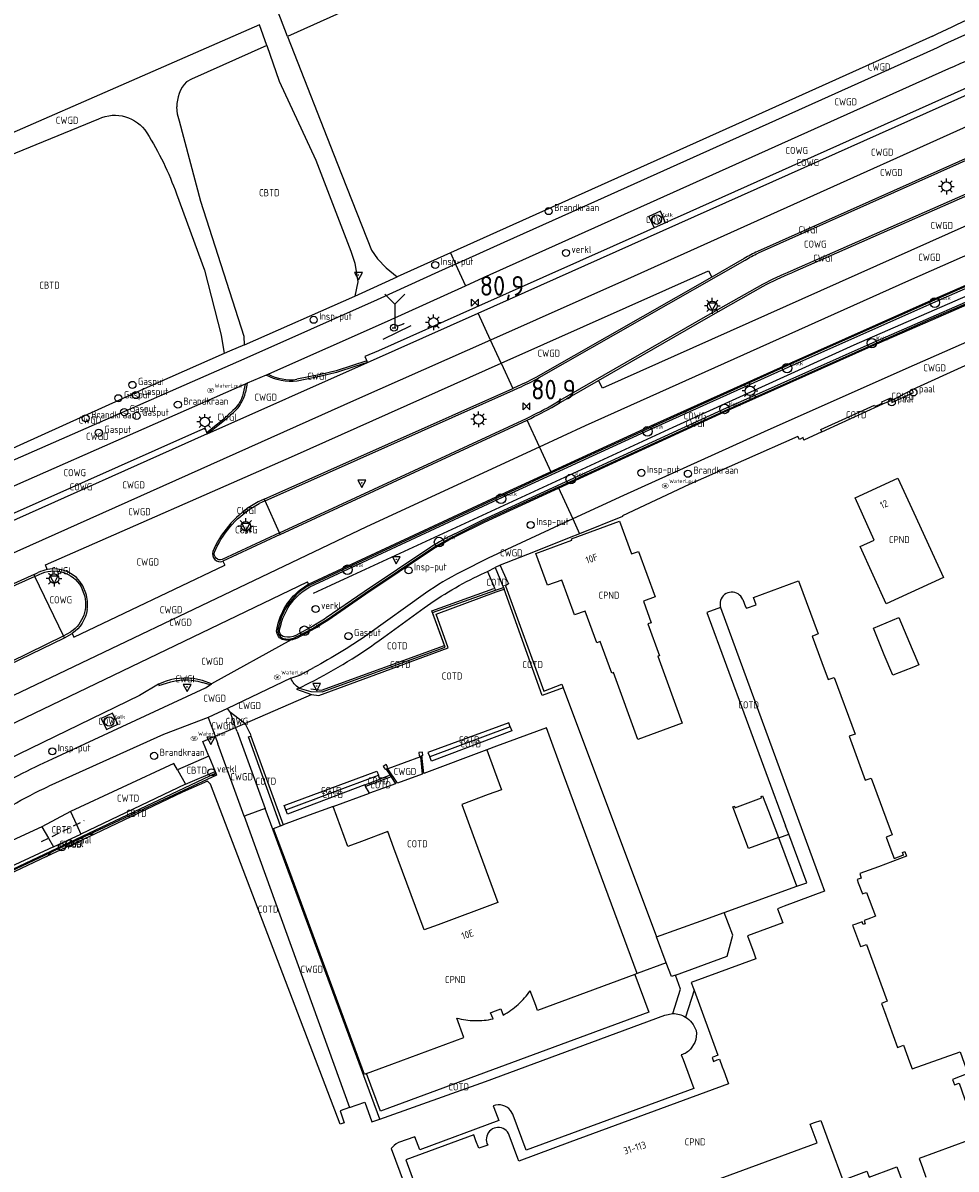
# Model space of a CAD drawing. Extents: x 143041 to 146008, y 457187 to 458337.
# Tile 30 of 33: x 145700 to 145819, y 458115 to 458261. Entities that reach past the tile are written whole.
import ezdxf
from ezdxf.enums import TextEntityAlignment as Align

# ---------------------------------------------------------------- set-up
doc = ezdxf.new("R2010")
doc.units = 0
doc.header["$LTSCALE"] = 4
doc.linetypes.add('STIPPELFIJN', pattern=[0.375, 0.25, -0.125])
doc.layers.get('0').update_dxf_attribs({"linetype": 'CONTINUOUS'})
for name, color, linetype in [('CBTD', 7, 'CONTINUOUS'), ('COTD', 7, 'CONTINUOUS'), ('COWG', 7, 'CONTINUOUS'), ('CPND', 7, 'CONTINUOUS'), ('CWGD', 7, 'CONTINUOUS'), ('CWGI', 7, 'CONTINUOUS'), ('CWTD', 7, 'CONTINUOUS'), ('G_BTD', 3, 'CONTINUOUS'), ('G_OTD', 32, 'CONTINUOUS'), ('G_OWG', 6, 'CONTINUOUS'), ('G_PND', 1, 'CONTINUOUS'), ('G_WGD', 7, 'CONTINUOUS'), ('G_WGI', 1, 'CONTINUOUS'), ('G_WTD', 5, 'CONTINUOUS'), ('LKWDUP', 5, 'CONTINUOUS'), ('LSHD', 3, 'CONTINUOUS'), ('LVGO', 3, 'CONTINUOUS'), ('LWGI', 7, 'CONTINUOUS'), ('NAR', 7, 'CONTINUOUS'), ('PPALHM', 10, 'CONTINUOUS')]:
    doc.layers.add(name, color=color, linetype=linetype)
for name, color, linetype, true_color in [('PBRD', 7, 'CONTINUOUS', 0xbd2877), ('PPAL', 7, 'CONTINUOUS', 0xbd2877), ('PPUT', 7, 'CONTINUOUS', 0xbd2877)]:
    doc.layers.add(name, color=color, linetype=linetype, true_color=true_color)
doc.styles.add('ISO', font='ISO')
doc.styles.get("Standard").update_dxf_attribs({"font": 'ISO'})
doc.linetypes.add('HAAG', pattern='A,0.25,-0.25,[151,BLOK.SHX,S=0.25,R=0,X=0,Y=0],-0.25,0.25', length=1)

# ---------------------------------------------------------------- blocks, each defined once
blk = doc.blocks.new('lichtmast')
at = {"color": 0}
for p, q in [((-0.6, 0), (-1, 0)), ((-0.71, 0.71), (-0.42, 0.42)), ((0, 0.6), (0, 1)), ((0.42, 0.42), (0.71, 0.71)), ((0.6, 0), (1, 0)), ((-0.42, -0.42), (-0.71, -0.71)), ((0, -0.6), (0, -1)), ((0.42, -0.42), (0.71, -0.71))]:
    blk.add_line(p, q, dxfattribs=at)
blk.add_circle((0, 0), 0.6, dxfattribs=at)
blk = doc.blocks.new('kilometerpaal')
at = {"color": 0}
for p, q in [((-0.44, 0.44), (0.44, -0.44)), ((-0.44, -0.44), (-0.44, 0.44)), ((0.44, 0.44), (-0.44, -0.44)), ((0.44, -0.44), (0.44, 0.44))]:
    blk.add_line(p, q, dxfattribs=at)
at = {"color": 0, "style": 'ISO'}
blk.add_attdef('KILOMETERPAAL', (0.59, 0.87), '', height=2.5, dxfattribs=at)
blk = doc.blocks.new('verkeersbord-pl')
at = {"linetype": 'Continuous'}
blk.add_circle((0, 0), 0.03, dxfattribs=at)
blk = doc.blocks.new('verkeersbord')
at = {"color": 0}
for p, q in [((0.5, 0.32), (-0.5, 0.32)), ((-0.5, 0.32), (0, -0.6)), ((0, -0.6), (0.5, 0.32))]:
    blk.add_line(p, q, dxfattribs=at)
blk = doc.blocks.new('verklikker')
at = {"color": 0}
blk.add_circle((0, 0), 0.45, dxfattribs=at)
at = {"color": 0, "style": 'ISO'}
blk.add_attdef('VERKLIKKER', (0.7, 0), '', height=0.9, dxfattribs=at)
blk = doc.blocks.new('aanduidingsbord')
at = {"color": 0}
for p, q in [((-0.81, -0.33), (0, 0)), ((-1.45, -0.5), (-1.01, -0.5))]:
    blk.add_line(p, q, dxfattribs=at)
blk.add_circle((-1.23, -0.5), 0.45, dxfattribs=at)
blk = doc.blocks.new('kolk')
at = {"color": 0}
blk.add_circle((0, 0), 0.6, dxfattribs=at)
at = {"color": 0, "linetype": 'Continuous', "style": 'ISO'}
blk.add_attdef('KOLK', (-0.04, -0.26), '', height=0.8, dxfattribs=at)
blk = doc.blocks.new('klok')
at = {"color": 0}
blk.add_circle((0, 0), 0.45, dxfattribs=at)
at = {"style": 'ISO'}
blk.add_attdef('KLOK', (0.7, 0), '', height=0.9, dxfattribs=at)
blk = doc.blocks.new('afsl-gas')
at = {"color": 0}
blk.add_circle((0, 0), 0.45, dxfattribs=at)
at = {"color": 0, "style": 'ISO'}
blk.add_attdef('AFSL-GAS', (0.7, 0), '', height=0.9, dxfattribs=at)
blk = doc.blocks.new('brandkraan')
at = {"color": 0}
blk.add_circle((0, 0), 0.45, dxfattribs=at)
at = {"color": 0, "style": 'ISO'}
blk.add_attdef('BRANDKRAAN', (0.7, 0), '', height=0.9, dxfattribs=at)
blk = doc.blocks.new('waterleidingput')
at = {"linetype": 'ByBlock', "lineweight": -2}
h = blk.add_hatch(color=0, dxfattribs=at)
h.dxf.hatch_style = 1
edge = h.paths.add_edge_path()
edge.add_spline(control_points=[(0.44, 0), (0.44, 0.04), (0.43, 0.09), (0.36, 0.2), (0.28, 0.26), (0.09, 0.32), (-0.02, 0.33), (-0.22, 0.29), (-0.31, 0.24), (-0.42, 0.12), (-0.44, 0.06), (-0.44, -0.06), (-0.42, -0.12), (-0.33, -0.22), (-0.28, -0.26), (-0.1, -0.33), (0.04, -0.33), (0.27, -0.27), (0.37, -0.2), (0.43, -0.08), (0.44, -0.04), (0.44, 0)], knot_values=[0, 0, 0, 0, 0.380029, 0.380029, 1.118666, 1.118666, 1.857303, 1.857303, 2.59594, 2.59594, 3.13294, 3.13294, 3.66994, 3.66994, 4.20694, 4.20694, 5.079565, 5.079565, 5.952189, 5.952189, 6.283185, 6.283185, 6.283185, 6.283185], degree=3, periodic=0)
edge = h.paths.add_edge_path(flags=16)
edge.add_ellipse((0, 0), major_axis=(0.392, 0), ratio=0.689655, start_angle=0, end_angle=360)
h = blk.add_hatch(color=0, dxfattribs=at)
h.dxf.hatch_style = 1
h.paths.add_polyline_path([(-0.05, -0.09, -0.141608), (-0.09, -0.05), (-0.1, -0.09), (-0.17, 0.17), (-0.22, 0.17), (-0.13, -0.17), (-0.08, -0.17)])
at = {"linetype": 'ByBlock', "lineweight": -2, "true_color": 0x104b6e}
h = blk.add_hatch(color=156, dxfattribs=at)
h.dxf.hatch_style = 1
h.paths.add_polyline_path([(0.1, 0, 1), (-0.1, 0, 1)])
at = {"linetype": 'ByBlock', "lineweight": -2}
h = blk.add_hatch(color=0, dxfattribs=at)
h.dxf.hatch_style = 1
h.paths.add_polyline_path([(0.02, 0.17), (-0.03, 0.17), (-0.05, 0.09, -0.269854), (0.05, 0.09)])
h = blk.add_hatch(color=0, dxfattribs=at)
h.dxf.hatch_style = 1
h.paths.add_polyline_path([(0.23, 0.17), (0.17, 0.17), (0.1, -0.09), (0.09, -0.05, -0.141608), (0.05, -0.09), (0.07, -0.17), (0.12, -0.17)])
at = {"color": 0, "linetype": 'ByBlock', "lineweight": -2}
blk.add_attdef('WATERLEIDINGPUT', (0.5, 0.35), '', height=0.5, dxfattribs=at)
blk = doc.blocks.new('wegwijzer')
at = {"color": 0}
for q in [(-0.424, 1.424), (0.424, 1.424), (0, 0)]:
    blk.add_line((0, 1), q, dxfattribs=at)
blk = doc.blocks.new('verkeersteller')
at = {"color": 0}
blk.add_circle((0, 0), 0.45, dxfattribs=at)
at = {"color": 0, "style": 'ISO'}
blk.add_attdef('VERKEERSTELLER', (0.7, 0), '', height=0.9, dxfattribs=at)

msp = doc.modelspace()

# ---------------------------------------------------------------- linework, layer by layer
at = {"layer": 'G_BTD', "linetype": 'Continuous', "transparency": 33554687}
for points in [[(145781.577, 458284.171), (145781.599, 458281.041), (145775.728, 458278.33), (145752.835, 458267.605), (145733.801, 458259.038)], [(145720.47, 458163.208), (145709.316, 458157.859)], [(145703.247, 458155.041), (145625.304, 458118.135), (145541, 458078.449), (145494.197, 458056.486), (145440.915, 458031.413), (145426.15, 458024.436), (145411.324, 458017.589), (145371.732, 458000), (145343.085, 457987.274), (145322.397, 457978.042)]]:
    msp.add_lwpolyline(points, dxfattribs=at)
at = {"layer": 'G_OTD', "linetype": 'Continuous', "transparency": 33554687}
for points in [[(145801.556, 458208.901), (145809.307, 458212.445), (145810.43, 458212.902)], [(145761.723, 458189.837), (145760.758, 458191.978)], [(145759.152, 458191.195), (145759.911, 458189.416), (145760.063, 458189.076), (145760.177, 458188.808)], [(145760.143, 458191.687), (145761.018, 458189.55)], [(145736.848, 458175.605), (145737.765, 458175.453), (145754.163, 458181.496), (145752.66, 458185.781), (145760.267, 458188.606), (145761.266, 458188.96)], [(145760.177, 458188.808), (145761.176, 458189.162)], [(145761.018, 458189.55), (145761.176, 458189.162)], [(145761.176, 458189.162), (145761.266, 458188.96)], [(145768.749, 458176.423), (145766.086, 458175.456), (145761.266, 458188.96)], [(145761.723, 458189.837), (145761.813, 458189.635), (145761.429, 458189.38), (145766.319, 458176.015), (145768.574, 458176.891)], [(145735.25, 458176.397), (145736.732, 458175.957), (145738.201, 458175.941), (145753.786, 458181.599), (145752.189, 458185.993), (145760.177, 458188.808)], [(145788.717, 458186.607), (145786.965, 458185.966), (145796.969, 458158.953)], [(145810.556, 458178.038), (145809.478, 458180.607), (145808.102, 458184.002), (145811.333, 458185.348), (145813.026, 458181.317), (145813.86, 458179.331), (145813.201, 458179.073), (145810.556, 458178.038)], [(145768.574, 458176.891), (145768.749, 458176.423)], [(145768.749, 458176.423), (145780.579, 458144.857)], [(145729.047, 458170.653), (145728.466, 458171.844), (145728.36, 458171.924)], [(145762.045, 458171.493), (145761.843, 458172.015), (145751.607, 458168.216), (145751.822, 458167.676)], [(145762.045, 458171.493), (145751.822, 458167.676)], [(145762.045, 458171.493), (145762.246, 458170.97), (145752.036, 458167.135), (145751.822, 458167.676)], [(145732.921, 458158.942), (145728.86, 458170.218), (145729.124, 458170.315)], [(145729.047, 458170.653), (145729.124, 458170.315)], [(145729.124, 458170.315), (145733.244, 458159.061)], [(145759.078, 458168.581), (145751.077, 458165.586), (145750.849, 458167.839), (145750.969, 458167.852), (145750.921, 458168.28), (145750.465, 458168.228), (145750.503, 458167.806), (145750.627, 458167.815), (145750.641, 458167.67)], [(145723.799, 458167.787), (145724.599, 458165.82)], [(145733.58, 458160.962), (145733.366, 458161.504), (145745.137, 458165.87), (145745.324, 458165.358)], [(145746.527, 458166.156), (145746.428, 458166.284), (145746.521, 458166.343), (145746.294, 458166.697), (145745.905, 458166.448), (145746.167, 458166.117), (145746.251, 458166.171), (145746.793, 458165.351)], [(145740.981, 458121.286), (145740.458, 458121.087), (145724.015, 458164.198), (145723.658, 458164.612), (145720.47, 458163.208)], [(145733.58, 458160.962), (145745.324, 458165.358)], [(145743.619, 458164.138), (145733.793, 458160.42), (145733.58, 458160.962)], [(145743.619, 458164.138), (145745.512, 458164.845)], [(145743.619, 458164.138), (145743.694, 458163.933)], [(145746.926, 458165.152), (145745.931, 458164.775), (145743.694, 458163.933)], [(145746.926, 458165.152), (145747.508, 458164.278), (145744.204, 458163.078)], [(145745.512, 458164.845), (145745.324, 458165.358)], [(145746.793, 458165.351), (145745.512, 458164.845)], [(145746.793, 458165.351), (145746.926, 458165.152)], [(145739.582, 458161.4), (145744.204, 458163.078)], [(145744.204, 458163.078), (145744.149, 458163.18), (145743.694, 458163.933)], [(145796.079, 458157.455), (145792.278, 458156.055), (145790.256, 458161.342), (145790.463, 458161.418), (145790.539, 458161.212), (145793.916, 458162.486), (145793.872, 458162.674), (145794.052, 458162.74), (145794.796, 458160.801), (145796.079, 458157.455)], [(145797.362, 458157.892), (145796.969, 458158.953)], [(145798.403, 458151.271), (145796.094, 458157.415), (145797.362, 458157.892)], [(145798.403, 458151.271), (145799.648, 458151.719), (145797.362, 458157.892)], [(145789.169, 458147.948), (145798.403, 458151.271)], [(145780.579, 458144.857), (145786.246, 458146.896), (145789.169, 458147.948)], [(145782.98, 458139.998), (145789.565, 458142.421), (145790.289, 458145.062), (145789.169, 458147.948)], [(145781.81, 458141.573), (145780.579, 458144.857)], [(145781.81, 458141.573), (145778.128, 458140.193)], [(145782.98, 458139.998), (145782.471, 458139.809), (145781.81, 458141.573)], [(145777.834, 458140.084), (145779.617, 458135.298), (145746.747, 458123.186), (145745.583, 458122.757), (145743.82, 458127.52)], [(145782.669, 458135.123), (145783.631, 458138.231), (145782.98, 458139.998)], [(145785.364, 458138.084), (145784.251, 458134.689)], [(145745.488, 458121.758), (145758.887, 458126.5), (145781.637, 458134.938), (145782.669, 458135.123)], [(145785.455, 458131.461), (145784.918, 458130.618)], [(145783.726, 458129.88), (145783.96, 458129.283), (145785.34, 458125.639), (145764.072, 458117.811), (145762.425, 458122.266), (145762.377, 458122.385), (145762.085, 458122.853)], [(145759.894, 458123.441), (145759.977, 458123.214), (145760.588, 458121.551), (145750.58, 458117.855), (145749.942, 458119.518), (145747.876, 458118.79), (145747.584, 458118.614), (145747.304, 458118.378), (145746.932, 458118.008), (145754.383, 458097.974)], [(145741.651, 458123.205), (145740.45, 458122.777), (145740.981, 458121.286)]]:
    msp.add_lwpolyline(points, dxfattribs=at)
for points in [[(145720.47, 458163.208, 0.0289481), (145720.618, 458163.408)], [(145782.669, 458135.123, -0.1366559), (145784.251, 458134.689)], [(145784.251, 458134.689, -0.1846079), (145785.6, 458132.972)], [(145785.6, 458132.972, -0.1436246), (145785.455, 458131.461)], [(145784.918, 458130.618, -0.1326171), (145783.726, 458129.88)], [(145762.085, 458122.853, 0.3149046), (145759.894, 458123.441)]]:
    msp.add_lwpolyline(points, format="xyb", dxfattribs=at)
at = {"layer": 'G_OWG', "linetype": 'Continuous', "transparency": 33554687}
for points in [[(145825.596, 458255.029), (145783.206, 458236.071), (145782.628, 458235.798), (145781.721, 458235.393)], [(145781.721, 458235.393), (145781.076, 458236.858), (145779.628, 458236.217), (145780.274, 458234.768)], [(145781.721, 458235.393), (145780.274, 458234.768)], [(145780.274, 458234.768), (145779.361, 458234.352), (145757.632, 458224.659), (145745.331, 458219.172), (145743.613, 458218.442), (145743.78, 458218.062), (145743.858, 458217.884)], [(145743.939, 458217.679), (145743.858, 458217.884)], [(145810.43, 458212.902), (145810.427, 458212.627), (145813.174, 458213.893), (145813.007, 458214.202)], [(145723.559, 458208.819), (145723.334, 458209.359), (145722, 458208.756), (145697.587, 458197.925)], [(145723.605, 458208.63), (145723.559, 458208.819)], [(145730.939, 458200.14), (145730.845, 458200.35)], [(145732.785, 458196.077), (145730.939, 458200.14)], [(145732.881, 458195.868), (145732.785, 458196.077)], [(145701.753, 458190.568), (145701.643, 458190.804)], [(145705.403, 458183.025), (145701.753, 458190.568)], [(145705.521, 458182.793), (145705.403, 458183.025)], [(145710.172, 458172.553), (145710.819, 458171.153), (145712.266, 458171.813), (145711.594, 458173.237), (145710.172, 458172.553)], [(145727.199, 458171.42), (145728.36, 458171.924)], [(145723.799, 458167.787), (145723.055, 458169.619), (145724.6, 458170.293)], [(145723.799, 458167.787), (145719.844, 458166.031)], [(145724.691, 458165.591), (145670.693, 458140.035), (145537.466, 458077.338), (145426.714, 458025.424), (145411.41, 458018.329), (145354.201, 457992.806), (145319.087, 457977.246)], [(145724.691, 458165.591), (145724.792, 458165.344), (145720.618, 458163.408)], [(145720.863, 458164.226), (145724.599, 458165.82)], [(145724.599, 458165.82), (145724.691, 458165.591)], [(145720.618, 458163.408), (145708.643, 458157.854)], [(145706.286, 458160.739), (145702.642, 458158.79)], [(145704.105, 458156.25), (145707.589, 458157.867)]]:
    msp.add_lwpolyline(points, dxfattribs=at)
msp.add_lwpolyline([(145703.765, 458155.559, -0.0006322), (145422.063, 458023.049)], format="xyb", dxfattribs=at)
at = {"layer": 'G_PND', "linetype": 'Continuous', "transparency": 33554687}
for points in [[(145811.185, 458203.032), (145813.466, 458198.087), (145815.563, 458193.54), (145816.991, 458190.427), (145809.725, 458187.094), (145806.401, 458194.341), (145808.193, 458195.175), (145805.768, 458200.504), (145811.185, 458203.032)], [(145779.921, 458184.687), (145779.501, 458184.535), (145780.967, 458180.503), (145780.76, 458180.428), (145783.848, 458171.933), (145778.205, 458169.881), (145775.117, 458178.376), (145774.913, 458178.302), (145773.454, 458182.316), (145773.003, 458182.152), (145771.544, 458186.166), (145770.179, 458185.67), (145768.567, 458190.103), (145766.747, 458189.441), (145765.277, 458193.483), (145769.865, 458195.151), (145769.796, 458195.341), (145775.903, 458197.561), (145777.414, 458193.407), (145778.313, 458193.734), (145780.405, 458187.978), (145778.921, 458187.439), (145779.921, 458184.687)], [(145791.528, 458187.654), (145791.886, 458186.695), (145791.988, 458186.524), (145793.216, 458186.976), (145792.884, 458187.877), (145798.607, 458189.988), (145801.083, 458183.26), (145800.495, 458183.043), (145800.332, 458182.983), (145801.569, 458179.624), (145802.359, 458177.478), (145802.611, 458177.571), (145803.109, 458177.756), (145805.767, 458170.561), (145805.016, 458170.283), (145807.064, 458164.718), (145807.815, 458164.994), (145809.662, 458159.965), (145810.463, 458157.785), (145810.274, 458157.716), (145809.712, 458157.509), (145810.313, 458155.871), (145810.711, 458154.787), (145811.819, 458155.194), (145811.918, 458155.23), (145811.793, 458155.57), (145812.094, 458155.68), (145812.315, 458155.076), (145808.747, 458153.755), (145806.356, 458152.869), (145806.525, 458152.316), (145806.022, 458152.122), (145806.174, 458151.713), (145806.698, 458150.303), (145806.797, 458150.34), (145807.221, 458150.497), (145808.344, 458147.473), (145807.721, 458147.243), (145806.923, 458146.948), (145807.041, 458146.523), (145806.784, 458146.428), (145806.708, 458146.635), (145806.656, 458146.775), (145805.727, 458146.432), (145805.446, 458146.329), (145806.445, 458143.618), (145806.768, 458143.714), (145807.212, 458143.878), (145809.863, 458136.683), (145809.419, 458136.52), (145809.112, 458136.407), (145809.485, 458135.394), (145811.165, 458130.834), (145811.51, 458130.961), (145811.916, 458131.111), (145812.692, 458129.003), (145813.018, 458128.118)], [(145788.717, 458186.607), (145801.421, 458151.915), (145801.879, 458150.665), (145796.769, 458148.734), (145795.941, 458148.421), (145796.595, 458146.636), (145792.137, 458144.987), (145792.937, 458142.817), (145793.208, 458142.081), (145785.004, 458139.065), (145785.275, 458138.325), (145785.364, 458138.084)], [(145778.128, 458140.193), (145768.801, 458165.463), (145766.623, 458171.363), (145760.292, 458169.029), (145759.078, 458168.581)], [(145759.078, 458168.581), (145760.065, 458165.902), (145760.944, 458163.515), (145759.246, 458162.888), (145755.885, 458161.648), (145757.337, 458157.713), (145760.479, 458149.196), (145752.906, 458146.398), (145751.117, 458145.737), (145747.291, 458156.099), (145746.517, 458158.194), (145743.179, 458156.962), (145741.452, 458156.324), (145739.582, 458161.4)], [(145739.582, 458161.4), (145736.549, 458160.281), (145733.244, 458159.061)], [(145743.82, 458127.52), (145743.556, 458127.422), (145733.773, 458153.895), (145732.029, 458158.613), (145732.921, 458158.942)], [(145732.921, 458158.942), (145733.244, 458159.061)], [(145777.834, 458140.084), (145765.506, 458135.529), (145765.278, 458136.144), (145764.58, 458138.029)], [(145778.128, 458140.193), (145778.017, 458140.152), (145777.834, 458140.084)], [(145785.364, 458138.084), (145788.386, 458129.849), (145788.064, 458129.73), (145787.63, 458129.57), (145787.819, 458129.069), (145788.3, 458129.241), (145788.567, 458129.337), (145788.923, 458128.372), (145789.11, 458127.867), (145789.719, 458126.218), (145769.617, 458118.812), (145763.134, 458116.423), (145763.008, 458116.766), (145761.92, 458119.719)], [(145759.868, 458134.46), (145759.557, 458135.241), (145759.852, 458135.35), (145760.851, 458135.72), (145761.148, 458134.938)], [(145743.82, 458127.52), (145747.021, 458128.703), (145756.158, 458132.078), (145755.249, 458134.555)], [(145813.018, 458128.118), (145819.096, 458130.297), (145820.094, 458127.514), (145818.15, 458126.786), (145818.399, 458126.105), (145818.966, 458126.314), (145819.665, 458124.372), (145820.039, 458123.335), (145820.79, 458123.611), (145822.189, 458119.797), (145813.887, 458116.733), (145814.314, 458115.59), (145814.76, 458114.396)], [(145759.092, 458118.667), (145759.189, 458118.443), (145758.058, 458118.043), (145757.695, 458118.999), (145757.412, 458119.745), (145748.783, 458116.565), (145754.309, 458101.556), (145800.958, 458118.749), (145800.089, 458121.097), (145800.63, 458121.298), (145801.411, 458121.589), (145802.647, 458118.245), (145804.221, 458113.984), (145807.273, 458115.127), (145807.551, 458114.376), (145810.718, 458115.549), (145811.077, 458115.682), (145811.366, 458114.908), (145811.951, 458113.345)]]:
    msp.add_lwpolyline(points, dxfattribs=at)
for points in [[(145788.713, 458187.508, 0.1531651), (145788.717, 458186.607)], [(145789.225, 458188.249, 0.1539918), (145788.713, 458187.508)], [(145790.069, 458188.563, 0.1538872), (145789.225, 458188.249)], [(145790.942, 458188.338, 0.1546963), (145790.069, 458188.563)], [(145791.528, 458187.654, 0.1526974), (145790.942, 458188.338)], [(145763.039, 458136.29, 0.0560773), (145764.58, 458138.029)], [(145761.148, 458134.938, 0.0558583), (145763.039, 458136.29)], [(145755.249, 458134.555, 0.0595092), (145757.553, 458134.232)], [(145757.553, 458134.232, 0.0595863), (145759.868, 458134.46)], [(145760.445, 458120.684, 0.1574651), (145759.577, 458120.361)], [(145761.338, 458120.439, 0.157985), (145760.445, 458120.684)], [(145759.062, 458119.592, 0.1578471), (145759.092, 458118.667)], [(145759.577, 458120.361, 0.1573269), (145759.062, 458119.592)], [(145761.92, 458119.719, 0.1582315), (145761.338, 458120.439)]]:
    msp.add_lwpolyline(points, format="xyb", dxfattribs=at)
at = {"layer": 'G_WGD', "linetype": 'Continuous', "transparency": 33554687}
for points in [[(145733.801, 458259.038), (145732.904, 458261.326), (145732.014, 458263.594), (145729.478, 458272.344), (145719.521, 458299.628)], [(145757.964, 458223.935), (145783.439, 458235.299), (145826.757, 458254.672), (145855.943, 458267.68)], [(145857.348, 458264.489), (145841.381, 458257.246), (145776.919, 458228.263), (145759.526, 458220.531)], [(145730.225, 458260.506), (145680.505, 458238.761)], [(145731.172, 458257.865), (145730.225, 458260.506)], [(145858.893, 458260.982), (145793.393, 458231.761)], [(145733.801, 458259.038), (145740.108, 458242.954), (145744.461, 458231.931), (145745.192, 458230.828), (145746.322, 458229.685), (145747.7, 458228.537)], [(145815.582, 458259.075), (145791.441, 458248.185), (145754.458, 458231.573)], [(145731.172, 458257.865), (145721.6, 458253.627), (145720.969, 458253.287)], [(145731.172, 458257.865), (145732.714, 458253.353), (145737.405, 458243.322), (145741.818, 458231.806), (145742.324, 458230.281), (145742.694, 458227.901), (145742.317, 458226.095)], [(145755.105, 458230.164), (145761.26, 458232.939), (145771.072, 458237.344), (145813.7, 458256.48)], [(145860.751, 458256.765), (145797.732, 458229.061)], [(145756.364, 458227.421), (145758.642, 458228.46), (145817.659, 458254.944)], [(145862.115, 458253.668), (145836.138, 458242.285), (145773.725, 458214.414), (145773.231, 458215.403)], [(145728.351, 458219.946), (145728.28, 458220.994), (145722.792, 458238.105), (145720.11, 458248.306), (145719.845, 458249.181), (145719.753, 458250.09)], [(145765.738, 458206.997), (145771.571, 458209.697), (145812.57, 458228.075), (145863.495, 458250.536)], [(145681.457, 458236.51), (145689.695, 458240.321), (145709.848, 458248.595)], [(145719.712, 458239.055), (145723.283, 458229.413), (145725.386, 458221.161), (145725.769, 458218.81)], [(145768.101, 458201.87), (145789.108, 458211.505), (145807.759, 458219.84), (145815.525, 458223.25), (145822.87, 458226.433), (145834.015, 458231.138), (145837.704, 458232.558)], [(145754.458, 458231.573), (145747.7, 458228.537)], [(145754.458, 458231.573), (145755.105, 458230.164)], [(145755.105, 458230.164), (145752.96, 458229.197), (145745.174, 458225.631), (145728.258, 458218.111), (145695.758, 458203.861)], [(145755.105, 458230.164), (145756.364, 458227.421)], [(145826.931, 458230.447), (145815.925, 458225.62), (145797.218, 458217.308), (145779.098, 458209.118), (145767.259, 458203.684)], [(145791.722, 458230.856), (145787.6, 458228.508)], [(145742.817, 458226.315), (145747.7, 458228.537)], [(145760.879, 458217.584), (145787.165, 458229.31), (145787.6, 458228.508)], [(145787.6, 458228.508), (145765.584, 458215.968)], [(145841.964, 458229.351), (145837.802, 458227.876), (145832.898, 458225.986), (145812.198, 458216.903), (145794.245, 458208.893), (145776.422, 458200.834), (145769.969, 458197.841)], [(145731.336, 458216.203), (145731.407, 458216.233), (145746.487, 458222.918), (145756.364, 458227.421)], [(145773.231, 458215.403), (145787.175, 458223.441), (145794.126, 458227.373)], [(145728.351, 458219.946), (145742.317, 458226.095)], [(145742.317, 458226.095), (145742.817, 458226.315)], [(145839.475, 458226.268), (145813.093, 458214.246)], [(145743.939, 458217.679), (145757.964, 458223.935)], [(145759.526, 458220.531), (145757.964, 458223.935)], [(145759.526, 458220.531), (145742.532, 458212.977), (145679.688, 458184.888), (145667.549, 458179.202)], [(145728.351, 458219.946), (145726.45, 458219.11), (145725.769, 458218.81)], [(145760.879, 458217.584), (145759.526, 458220.531)], [(145725.769, 458218.81), (145715.634, 458214.348), (145694.86, 458204.972)], [(145703.329, 458191.439), (145703.087, 458192.01), (145734.694, 458205.903), (145760.879, 458217.584)], [(145723.605, 458208.63), (145743.939, 458217.679)], [(145743.939, 458217.679), (145742.344, 458217.173), (145740.007, 458216.432), (145738.073, 458215.942), (145735.009, 458215.334)], [(145760.879, 458217.584), (145762.348, 458214.382)], [(145728.659, 458215.051), (145728.416, 458214.933)], [(145728.659, 458215.051), (145728.455, 458213.913)], [(145731.077, 458216.093), (145728.659, 458215.051)], [(145731.077, 458216.093), (145731.336, 458216.203)], [(145768.164, 458212.482), (145773.231, 458215.403)], [(145728.416, 458214.933), (145685.228, 458195.905)], [(145730.845, 458200.35), (145762.348, 458214.382)], [(145762.983, 458214.665), (145762.348, 458214.382)], [(145810.43, 458212.902), (145813.007, 458214.202)], [(145813.007, 458214.202), (145813.093, 458214.246)], [(145801.556, 458208.901), (145801.429, 458209.197), (145808.247, 458212.284), (145808.322, 458212.112), (145809.226, 458212.542), (145809.149, 458212.703), (145810.305, 458213.197), (145810.43, 458212.902)], [(145727.014, 458211.416), (145725.841, 458210.376), (145724.33, 458209.152), (145723.605, 458208.63)], [(145732.881, 458195.868), (145764.18, 458210.392)], [(145764.18, 458210.392), (145764.632, 458210.602)], [(145765.738, 458206.997), (145764.18, 458210.392)], [(145723.605, 458208.63), (145696.537, 458196.533)], [(145801.556, 458208.901), (145799.275, 458207.827), (145799.177, 458208.162), (145798.704, 458207.936), (145798.529, 458208.321), (145784.742, 458202.202), (145776.262, 458198.224), (145776.291, 458198.145)], [(145674.745, 458163.659), (145689.485, 458170.933), (145743.869, 458196.875), (145765.738, 458206.997)], [(145767.259, 458203.684), (145765.738, 458206.997)], [(145767.259, 458203.684), (145760.973, 458200.799), (145736.526, 458189.429)], [(145768.101, 458201.87), (145758.671, 458197.545), (145755.094, 458195.754)], [(145768.101, 458201.87), (145769.969, 458197.841)], [(145730.845, 458200.35), (145730.084, 458200.005)], [(145769.969, 458197.841), (145759.255, 458192.872), (145755.813, 458191.134)], [(145769.969, 458197.841), (145770.814, 458195.97)], [(145776.291, 458198.145), (145770.814, 458195.97)], [(145732.881, 458195.868), (145725.608, 458192.484)], [(145769.511, 458195.453), (145764.977, 458193.653)], [(145770.814, 458195.97), (145769.511, 458195.453)], [(145724.678, 458194.499), (145724.328, 458193.734)], [(145738.824, 458185.106), (145743.633, 458188.436), (145752.085, 458194.103)], [(145764.977, 458193.653), (145760.758, 458191.978)], [(145706.675, 458182.859), (145725.838, 458192.001)], [(145725.608, 458192.484), (145725.838, 458192.001)], [(145760.758, 458191.978), (145760.143, 458191.687)], [(145701.643, 458190.804), (145679.374, 458180.797)], [(145701.643, 458190.804), (145702.187, 458191.047)], [(145758.385, 458190.84), (145759.152, 458191.195)], [(145759.152, 458191.195), (145760.143, 458191.687)], [(145676.111, 458160.709), (145697.169, 458171.051), (145736.329, 458189.862)], [(145708.225, 458188.419), (145707.85, 458189.363)], [(145736.526, 458189.429), (145736.329, 458189.862)], [(145751.286, 458188.425), (145743.96, 458183.181)], [(145745.991, 458182.856), (145751.108, 458186.568)], [(145732.756, 458184.58), (145732.58, 458183.818)], [(145705.521, 458182.793), (145706.467, 458183.319)], [(145706.467, 458183.319), (145706.675, 458182.859)], [(145734.93, 458182.878), (145737.119, 458184.054)], [(145683.112, 458171.883), (145685.836, 458173.244), (145705.521, 458182.793)], [(145734.93, 458182.878), (145734.24, 458182.499), (145724.14, 458176.948)], [(145733.175, 458182.722), (145733.363, 458182.665)], [(145734.234, 458177.654), (145735.346, 458178.045), (145737.129, 458179)], [(145718.387, 458177.263), (145717.43, 458176.886)], [(145724.14, 458176.948), (145722.998, 458177.365)], [(145734.234, 458177.654), (145726.197, 458173.815)], [(145717.43, 458176.886), (145715.026, 458175.461), (145691.94, 458164.257)], [(145704.001, 458167.438), (145723.393, 458176.437), (145723.99, 458176.83)], [(145723.99, 458176.83), (145724.14, 458176.948)], [(145735.25, 458176.397), (145734.953, 458176.25)], [(145734.953, 458176.25), (145736.848, 458175.605)], [(145735.25, 458176.397), (145736.587, 458177.06)], [(145728.36, 458171.924), (145736.848, 458175.605)], [(145726.197, 458173.815), (145723.727, 458172.674)], [(145726.546, 458173.293), (145726.197, 458173.815)], [(145727.506, 458172.568), (145726.546, 458173.293)], [(145727.199, 458171.42), (145726.546, 458173.293)], [(145723.727, 458172.674), (145718.08, 458170.497), (145703.513, 458163.96)], [(145723.727, 458172.674), (145724.6, 458170.293)], [(145724.6, 458170.293), (145727.199, 458171.42)], [(145727.389, 458170.875), (145727.199, 458171.42)], [(145728.36, 458171.924), (145727.506, 458172.568)], [(145724.6, 458170.293), (145724.956, 458169.321)], [(145727.389, 458170.875), (145730.975, 458161.144)], [(145728.276, 458160.149), (145724.956, 458169.321)], [(145750.641, 458167.67), (145750.856, 458165.478), (145747.748, 458164.348), (145746.527, 458166.156)], [(145750.641, 458167.67), (145746.527, 458166.156)], [(145728.276, 458160.149), (145728.436, 458160.208)], [(145728.276, 458160.149), (145741.651, 458123.205)], [(145730.975, 458161.144), (145728.436, 458160.208)], [(145745.488, 458121.758), (145730.975, 458161.144)], [(145709.316, 458157.859), (145703.247, 458155.041)], [(145708.643, 458157.854), (145706.18, 458156.712), (145705.18, 458156.227), (145703.765, 458155.559)], [(145741.651, 458123.205), (145743.604, 458123.9), (145744.479, 458121.413), (145745.488, 458121.758)]]:
    msp.add_lwpolyline(points, dxfattribs=at)
for points in [[(145817.659, 458254.944, 0.0095407), (145840.314, 458265.498)], [(145815.582, 458259.075, -0.0066297), (145825.563, 458263.695)], [(145813.7, 458256.48, 0.001124), (145824.191, 458261.328)], [(145720.969, 458253.287, 0.1851558), (145719.753, 458250.09)], [(145709.848, 458248.595, -0.3766206), (145715.944, 458246.799)], [(145715.944, 458246.799, -0.0562943), (145719.712, 458239.055)], [(145793.393, 458231.761, 0.043552), (145791.722, 458230.856)], [(145794.126, 458227.373, -0.0199983), (145797.732, 458229.061)], [(145735.009, 458215.334, -0.1625436), (145731.077, 458216.093)], [(145765.584, 458215.968, -0.0235205), (145762.983, 458214.665)], [(145727.014, 458211.416, 0.1564764), (145728.455, 458213.913)], [(145764.632, 458210.602, 0.0187884), (145768.164, 458212.482)], [(145730.084, 458200.005, 0.154141), (145724.678, 458194.499)], [(145752.085, 458194.103, -0.0209978), (145755.094, 458195.754)], [(145724.328, 458193.734, 0.632416), (145725.608, 458192.484)], [(145703.329, 458191.439, 0.0717643), (145702.187, 458191.047)], [(145707.85, 458189.363, 0.3202045), (145703.329, 458191.439)], [(145751.108, 458186.568, -0.0447759), (145758.385, 458190.84)], [(145755.813, 458191.134, 0.0412199), (145751.286, 458188.425)], [(145736.526, 458189.429, 0.1984978), (145732.756, 458184.58)], [(145708.394, 458186.378, 0.1160944), (145708.225, 458188.419)], [(145708.394, 458186.378, -0.2105667), (145706.467, 458183.319)], [(145737.119, 458184.054, 0.008306), (145738.824, 458185.106)], [(145732.58, 458183.818, 0.3530655), (145733.175, 458182.722)], [(145743.96, 458183.181, -0.027967), (145737.129, 458179)], [(145733.363, 458182.665, 0.1690261), (145734.93, 458182.878)], [(145736.587, 458177.06, 0.0423556), (145745.991, 458182.856)], [(145722.998, 458177.365, 0.1552768), (145718.387, 458177.263)], [(145735.25, 458176.397, -0.1464883), (145734.234, 458177.654)], [(145695.389, 458163.046, -0.020448), (145704.001, 458167.438)], [(145698.83, 458161.523, -0.024994), (145703.513, 458163.96)], [(145709.316, 458157.859, -0.105503), (145708.643, 458157.854)], [(145703.247, 458155.041, 0.1158301), (145703.765, 458155.559)]]:
    msp.add_lwpolyline(points, format="xyb", dxfattribs=at)
at = {"layer": 'G_WGI', "linetype": 'Continuous', "transparency": 33554687}
for points in [[(145868.77, 458265.136), (145858.986, 458260.771), (145793.486, 458231.55)], [(145870.491, 458261.298), (145860.658, 458256.975), (145797.641, 458229.272)], [(145754.996, 458195.951), (145758.576, 458197.743), (145789.017, 458211.705), (145807.67, 458220.041), (145815.437, 458223.452), (145822.783, 458226.635), (145833.933, 458231.342), (145837.632, 458232.766)], [(145736.627, 458189.233), (145761.065, 458200.599), (145779.189, 458208.918), (145797.308, 458217.107), (145816.014, 458225.419), (145827.018, 458230.245)], [(145765.697, 458215.768), (145791.842, 458230.66)], [(145794.017, 458227.575), (145787.061, 458223.641), (145768.049, 458212.681)], [(145743.858, 458217.884), (145739.947, 458216.644), (145738.025, 458216.157), (145734.973, 458215.551)], [(145728.416, 458214.933), (145728.259, 458214.175)], [(145730.939, 458200.14), (145762.444, 458214.174), (145763.076, 458214.455)], [(145723.559, 458208.819), (145724.324, 458209.426), (145725.699, 458210.544), (145726.867, 458211.58)], [(145732.785, 458196.077), (145764.084, 458210.602), (145764.533, 458210.81)], [(145730.939, 458200.14), (145730.186, 458199.799)], [(145732.785, 458196.077), (145725.52, 458192.697)], [(145724.542, 458193.649), (145724.885, 458194.399)], [(145751.967, 458194.289), (145743.509, 458188.618), (145738.702, 458185.289)], [(145701.753, 458190.568), (145682.187, 458181.813), (145679.468, 458180.611)], [(145701.753, 458190.568), (145702.299, 458190.812)], [(145707.615, 458189.249), (145707.98, 458188.331)], [(145732.796, 458183.774), (145732.969, 458184.526)], [(145683.034, 458172.076), (145705.403, 458183.025)], [(145705.403, 458183.025), (145706.331, 458183.541)], [(145737.011, 458184.246), (145734.828, 458183.073)], [(145733.417, 458182.879), (145733.25, 458182.929)], [(145717.43, 458176.886), (145717.494, 458176.718), (145718.452, 458177.035)], [(145723.99, 458176.83), (145722.96, 458177.127)]]:
    msp.add_lwpolyline(points, dxfattribs=at)
for points in [[(145791.842, 458230.66, -0.0435465), (145793.486, 458231.55)], [(145797.641, 458229.272, 0.020124), (145794.017, 458227.575)], [(145731.336, 458216.203, 0.1550677), (145734.973, 458215.551)], [(145763.076, 458214.455, 0.0233411), (145765.697, 458215.768)], [(145728.259, 458214.175, -0.1757858), (145726.867, 458211.58)], [(145764.533, 458210.81, 0.0190966), (145768.049, 458212.681)], [(145724.885, 458194.399, -0.1539106), (145730.186, 458199.799)], [(145754.996, 458195.951, 0.0206054), (145751.967, 458194.289)], [(145725.52, 458192.697, -0.6238327), (145724.542, 458193.649)], [(145702.299, 458190.812, -0.3993502), (145707.615, 458189.249)], [(145732.969, 458184.526, -0.1980756), (145736.627, 458189.233)], [(145707.98, 458188.331, -0.3330437), (145706.331, 458183.541)], [(145738.702, 458185.289, -0.0088039), (145737.011, 458184.246)], [(145733.25, 458182.929, -0.3474557), (145732.796, 458183.774)], [(145734.828, 458183.073, -0.1673101), (145733.417, 458182.879)], [(145718.452, 458177.035, -0.1646002), (145722.96, 458177.127)]]:
    msp.add_lwpolyline(points, format="xyb", dxfattribs=at)
at = {"layer": 'G_WTD', "linetype": 'Continuous', "transparency": 33554687}
for points in [[(145719.844, 458166.031), (145719.385, 458166.843), (145706.286, 458160.739)], [(145719.844, 458166.031), (145720.863, 458164.226)], [(145720.863, 458164.226), (145707.589, 458157.867)], [(145706.286, 458160.739), (145707.024, 458159.111), (145707.589, 458157.867)], [(145702.642, 458158.79), (145683.517, 458150.017), (145660.692, 458139.174), (145635.851, 458127.624)], [(145702.642, 458158.79), (145703.468, 458157.356), (145704.105, 458156.25)], [(145704.105, 458156.25), (145685.099, 458147.455)]]:
    msp.add_lwpolyline(points, dxfattribs=at)
at = {"layer": 'LKWDUP', "linetype": 'STIPPELFIJN', "lineweight": -3, "transparency": 33554687}
msp.add_lwpolyline([(145702.599, 458156.927), (145708.006, 458159.596)], dxfattribs=at)
at = {"layer": 'LSHD', "linetype": 'Continuous', "lineweight": -3, "transparency": 33554687}
msp.add_lwpolyline([(145745.907, 458220.658), (145749.492, 458222.38)], dxfattribs=at)
at = {"layer": 'LVGO', "linetype": 'HAAG', "transparency": 33554687}
for points in [[(145837.888, 458233.235), (145828.602, 458229.916), (145805.633, 458219.885), (145782.667, 458209.429), (145737.049, 458188.408)], [(145736.768, 458176.307), (145738.112, 458176.144), (145753.697, 458181.802), (145752.1, 458186.196), (145759.944, 458189.033)]]:
    msp.add_lwpolyline(points, dxfattribs=at)
at = {"layer": 'LWGI', "transparency": 33554687}
for points in [[(145734.24, 458182.499, -0.0897205), (145733.326, 458182.519), (145733.124, 458182.581, -0.3544213), (145732.433, 458183.848), (145732.611, 458184.617, -0.1989584), (145736.457, 458189.562), (145760.91, 458200.935), (145779.036, 458209.255), (145797.157, 458217.445), (145815.864, 458225.757), (145826.871, 458230.585, -0.0248505), (145830.656, 458231.987), (145838.282, 458234.361), (145838.331, 458234.209)], [(145838.331, 458234.209), (145838.473, 458233.769, -0.4043841), (145837.754, 458232.416), (145834.071, 458230.999), (145822.929, 458226.295), (145815.585, 458223.113), (145807.82, 458219.703), (145789.17, 458211.368), (145758.736, 458197.41), (145755.161, 458195.62, 0.0208374), (145752.166, 458193.976), (145743.717, 458188.312), (145738.907, 458184.981, -0.0085222), (145737.193, 458183.923), (145734.999, 458182.745, -0.0796519), (145734.24, 458182.499)]]:
    msp.add_lwpolyline(points, format="xyb", dxfattribs=at)

# ---------------------------------------------------------------- block references
at = {"layer": 'PBRD', "transparency": 33554687}
ref = msp.add_blockref('verklikker', (145769.104, 458231.577), dxfattribs=at)
ref.add_attrib('VERKLIKKER', 'verkl ', (145769.804, 458231.577), dxfattribs={"layer": '0', "height": 0.9, "style": 'ISO'})
for name, p in [('verkeersbord', (145742.79, 458228.781)), ('verkeersbord', (145787.67, 458224.869)), ('aanduidingsbord', (145748.521, 458222.601)), ('verkeersbord', (145743.205, 458202.425)), ('verkeersbord', (145728.497, 458196.94)), ('verkeersbord', (145747.594, 458192.737)), ('verkeersbord', (145704.182, 458190.282)), ('verkeersbord', (145721.058, 458176.554)), ('verkeersbord', (145737.492, 458176.667)), ('verkeersbord', (145724.055, 458169.861))]:
    msp.add_blockref(name, p, dxfattribs=at)
at = {"layer": 'PBRD', "transparency": 33554687, "xscale": 3, "yscale": 3, "zscale": 3}
msp.add_blockref('wegwijzer', (145747.413, 458222.061), dxfattribs=at)
at = {"layer": 'PBRD', "transparency": 33554687}
ref = msp.add_blockref('verklikker', (145737.35, 458186.421), dxfattribs=at)
ref.add_attrib('VERKLIKKER', 'verkl ', (145738.05, 458186.421), dxfattribs={"layer": '0', "height": 0.9, "style": 'ISO'})
ref = msp.add_blockref('verklikker', (145724.153, 458165.713), dxfattribs=at)
ref.add_attrib('VERKLIKKER', 'verkl ', (145724.853, 458165.713), dxfattribs={"layer": '0', "height": 0.9, "style": 'ISO'})
at = {"layer": 'PPAL', "transparency": 33554687}
for name, p in [('lichtmast', (145817.356, 458239.999)), ('verkeersbord-pl', (145742.79, 458228.781)), ('lichtmast', (145787.67, 458224.869)), ('lichtmast', (145752.313, 458222.772)), ('verkeersbord-pl', (145748.521, 458222.601)), ('verkeersbord-pl', (145747.413, 458222.061)), ('lichtmast', (145792.447, 458214.082)), ('lichtmast', (145723.311, 458210.147)), ('lichtmast', (145758.033, 458210.479)), ('verkeersbord-pl', (145743.205, 458202.425)), ('lichtmast', (145728.497, 458196.94)), ('verkeersbord-pl', (145747.594, 458192.737)), ('lichtmast', (145704.182, 458190.282)), ('verkeersbord-pl', (145721.058, 458176.554)), ('verkeersbord-pl', (145737.492, 458176.667)), ('verkeersbord-pl', (145724.055, 458169.861))]:
    msp.add_blockref(name, p, dxfattribs=at)
ref = msp.add_blockref('verkeersteller', (145810.427, 458212.627), dxfattribs=at)
ref.add_attrib('VERKEERSTELLER', 'paal', (145811.127, 458212.627), dxfattribs={"layer": '0', "height": 0.9, "style": 'ISO'})
ref = msp.add_blockref('verkeersteller', (145813.174, 458213.893), dxfattribs=at)
ref.add_attrib('VERKEERSTELLER', 'paal', (145813.874, 458213.893), dxfattribs={"layer": '0', "height": 0.9, "style": 'ISO'})
ref = msp.add_blockref('verkeersteller', (145705.18, 458156.227), dxfattribs=at)
ref.add_attrib('VERKEERSTELLER', 'paal', (145705.88, 458156.227), dxfattribs={"layer": '0', "height": 0.9, "style": 'ISO'})
ref = msp.add_blockref('verkeersteller', (145706.18, 458156.712), dxfattribs=at)
ref.add_attrib('VERKEERSTELLER', 'paal', (145706.88, 458156.712), dxfattribs={"layer": '0', "height": 0.9, "style": 'ISO'})
at = {"layer": 'PPALHM', "transparency": 33554687}
ref = msp.add_blockref('kilometerpaal', (145757.579, 458225.282), dxfattribs=at)
ref.add_attrib('Puntnummer', '80,9', (145758.17, 458226.15), dxfattribs={"layer": '0', "height": 2.5, "style": 'ISO'})
ref = msp.add_blockref('kilometerpaal', (145764.101, 458212.126), dxfattribs=at)
ref.add_attrib('Puntnummer', '80,9', (145764.692, 458212.994), dxfattribs={"layer": '0', "height": 2.5, "style": 'ISO'})
at = {"layer": 'PPUT', "transparency": 33554687}
ref = msp.add_blockref('brandkraan', (145766.909, 458236.884), dxfattribs=at)
ref.add_attrib('BRANDKRAAN', 'Brandkraan', (145767.609, 458236.884), dxfattribs={"layer": '0', "height": 0.9, "style": 'ISO'})
ref = msp.add_blockref('kolk', (145780.626, 458235.803), dxfattribs=at)
ref.add_attrib('KOLK', 'Kolk', (145781.176, 458236.153), dxfattribs={"layer": '0', "color": 0, "linetype": 'ByBlock', "lineweight": -2, "height": 0.5})
for name, p, values in [('klok', (145752.526, 458230.056), {'KLOK': 'Insp-put'}), ('klok', (145737.107, 458223.107), {'KLOK': 'Insp-put'}), ('waterleidingput', (145724.04, 458214.149), {'WATERLEIDINGPUT': 'WaterLput'}), ('klok', (145778.672, 458203.692), {'KLOK': 'Insp-put'}), ('waterleidingput', (145781.701, 458202.044), {'WATERLEIDINGPUT': 'WaterLput'}), ('klok', (145764.634, 458197.074), {'KLOK': 'Insp-put'}), ('klok', (145749.144, 458191.325), {'KLOK': 'Insp-put'}), ('waterleidingput', (145732.494, 458177.779), {'WATERLEIDINGPUT': 'WaterLput'}), ('waterleidingput', (145721.95, 458170.014), {'WATERLEIDINGPUT': 'WaterLput'}), ('klok', (145703.961, 458168.379), {'KLOK': 'Insp-put'})]:
    msp.add_blockref(name, p, dxfattribs=at).add_auto_attribs(values)
ref = msp.add_blockref('kolk', (145815.873, 458225.272), dxfattribs=at)
ref.add_attrib('KOLK', 'Kolk', (145816.423, 458225.622), dxfattribs={"layer": '0', "color": 0, "linetype": 'ByBlock', "lineweight": -2, "height": 0.5})
ref = msp.add_blockref('kolk', (145807.91, 458220.147), dxfattribs=at)
ref.add_attrib('KOLK', 'Kolk', (145808.46, 458220.497), dxfattribs={"layer": '0', "color": 0, "linetype": 'ByBlock', "lineweight": -2, "height": 0.5})
ref = msp.add_blockref('kolk', (145797.154, 458216.973), dxfattribs=at)
ref.add_attrib('KOLK', 'Kolk', (145797.704, 458217.323), dxfattribs={"layer": '0', "color": 0, "linetype": 'ByBlock', "lineweight": -2, "height": 0.5})
ref = msp.add_blockref('afsl-gas', (145714.124, 458214.84), dxfattribs=at)
ref.add_attrib('AFSL-GAS', 'Gasput', (145714.824, 458214.84), dxfattribs={"layer": '0', "height": 0.9, "style": 'ISO'})
ref = msp.add_blockref('afsl-gas', (145712.338, 458213.151), dxfattribs=at)
ref.add_attrib('AFSL-GAS', 'Gasput', (145713.038, 458213.151), dxfattribs={"layer": '0', "height": 0.9, "style": 'ISO'})
ref = msp.add_blockref('afsl-gas', (145714.568, 458213.554), dxfattribs=at)
ref.add_attrib('AFSL-GAS', 'Gasput', (145715.268, 458213.554), dxfattribs={"layer": '0', "height": 0.9, "style": 'ISO'})
ref = msp.add_blockref('afsl-gas', (145713.082, 458211.392), dxfattribs=at)
ref.add_attrib('AFSL-GAS', 'Gasput', (145713.782, 458211.392), dxfattribs={"layer": '0', "height": 0.9, "style": 'ISO'})
ref = msp.add_blockref('brandkraan', (145719.889, 458212.334), dxfattribs=at)
ref.add_attrib('BRANDKRAAN', 'Brandkraan', (145720.589, 458212.334), dxfattribs={"layer": '0', "height": 0.9, "style": 'ISO'})
ref = msp.add_blockref('kolk', (145789.229, 458211.794), dxfattribs=at)
ref.add_attrib('KOLK', 'Kolk', (145789.779, 458212.144), dxfattribs={"layer": '0', "color": 0, "linetype": 'ByBlock', "lineweight": -2, "height": 0.5})
ref = msp.add_blockref('brandkraan', (145708.201, 458210.604), dxfattribs=at)
ref.add_attrib('BRANDKRAAN', 'Brandkraan', (145708.901, 458210.604), dxfattribs={"layer": '0', "height": 0.9, "style": 'ISO'})
ref = msp.add_blockref('afsl-gas', (145714.657, 458210.927), dxfattribs=at)
ref.add_attrib('AFSL-GAS', 'Gasput', (145715.357, 458210.927), dxfattribs={"layer": '0', "height": 0.9, "style": 'ISO'})
ref = msp.add_blockref('afsl-gas', (145709.863, 458208.766), dxfattribs=at)
ref.add_attrib('AFSL-GAS', 'Gasput', (145710.563, 458208.766), dxfattribs={"layer": '0', "height": 0.9, "style": 'ISO'})
ref = msp.add_blockref('kolk', (145779.438, 458208.955), dxfattribs=at)
ref.add_attrib('KOLK', 'Kolk', (145779.988, 458209.305), dxfattribs={"layer": '0', "color": 0, "linetype": 'ByBlock', "lineweight": -2, "height": 0.5})
ref = msp.add_blockref('kolk', (145769.709, 458202.91), dxfattribs=at)
ref.add_attrib('KOLK', 'Kolk', (145770.259, 458203.26), dxfattribs={"layer": '0', "color": 0, "linetype": 'ByBlock', "lineweight": -2, "height": 0.5})
ref = msp.add_blockref('brandkraan', (145784.571, 458203.578), dxfattribs=at)
ref.add_attrib('BRANDKRAAN', 'Brandkraan', (145785.271, 458203.578), dxfattribs={"layer": '0', "height": 0.9, "style": 'ISO'})
ref = msp.add_blockref('kolk', (145760.868, 458200.417), dxfattribs=at)
ref.add_attrib('KOLK', 'Kolk', (145761.418, 458200.767), dxfattribs={"layer": '0', "color": 0, "linetype": 'ByBlock', "lineweight": -2, "height": 0.5})
ref = msp.add_blockref('kolk', (145753.011, 458194.922), dxfattribs=at)
ref.add_attrib('KOLK', 'Kolk', (145753.561, 458195.272), dxfattribs={"layer": '0', "color": 0, "linetype": 'ByBlock', "lineweight": -2, "height": 0.5})
ref = msp.add_blockref('kolk', (145741.389, 458191.41), dxfattribs=at)
ref.add_attrib('KOLK', 'Kolk', (145741.939, 458191.76), dxfattribs={"layer": '0', "color": 0, "linetype": 'ByBlock', "lineweight": -2, "height": 0.5})
ref = msp.add_blockref('kolk', (145735.943, 458183.676), dxfattribs=at)
ref.add_attrib('KOLK', 'Kolk', (145736.493, 458184.026), dxfattribs={"layer": '0', "color": 0, "linetype": 'ByBlock', "lineweight": -2, "height": 0.5})
ref = msp.add_blockref('afsl-gas', (145741.526, 458182.995), dxfattribs=at)
ref.add_attrib('AFSL-GAS', 'Gasput', (145742.226, 458182.995), dxfattribs={"layer": '0', "height": 0.9, "style": 'ISO'})
ref = msp.add_blockref('kolk', (145711.182, 458172.162), dxfattribs=at)
ref.add_attrib('KOLK', 'Kolk', (145711.732, 458172.512), dxfattribs={"layer": '0', "color": 0, "linetype": 'ByBlock', "lineweight": -2, "height": 0.5})
ref = msp.add_blockref('brandkraan', (145716.872, 458167.806), dxfattribs=at)
ref.add_attrib('BRANDKRAAN', 'Brandkraan', (145717.572, 458167.806), dxfattribs={"layer": '0', "height": 0.9, "style": 'ISO'})

# ---------------------------------------------------------------- texts
at = {"layer": 'CBTD', "transparency": 33554687, "style": 'ISO'}
for p in [(145731.489, 458239.214), (145703.613, 458227.479), (145722.281, 458165.98), (145714.631, 458160.52), (145705.169, 458158.439)]:
    msp.add_text('CBTD', height=0.9, dxfattribs=at).set_placement(p, align=Align.MIDDLE_CENTER)
at = {"layer": 'COTD', "transparency": 33554687, "style": 'ISO'}
for p in [(145805.93, 458211.068), (145760.322, 458189.814), (145747.714, 458181.751), (145748.11, 458179.402), (145764.884, 458179.381), (145754.658, 458177.936), (145792.274, 458174.263), (145756.826, 458169.849), (145757.034, 458169.317), (145731.052, 458164.591), (145745.273, 458164.642), (145745.601, 458164.118), (145739.345, 458163.421), (145739.546, 458162.896), (145750.263, 458156.656), (145731.326, 458148.378), (145755.51, 458125.831)]:
    msp.add_text('COTD', height=0.9, dxfattribs=at).set_placement(p, align=Align.MIDDLE_CENTER)
at = {"layer": 'COWG', "transparency": 33554687, "style": 'ISO'}
for p in [(145798.379, 458244.575), (145799.778, 458243.044), (145780.675, 458235.811), (145800.715, 458232.7), (145811.801, 458213.427), (145785.467, 458210.916), (145706.816, 458203.718), (145707.594, 458201.92), (145728.578, 458196.462), (145705.042, 458187.592), (145711.219, 458172.196), (145727.372, 458172.18)]:
    msp.add_text('COWG', height=0.9, dxfattribs=at).set_placement(p, align=Align.MIDDLE_CENTER)
at = {"layer": 'CPND', "transparency": 33554687, "style": 'ISO'}
for p in [(145811.38, 458195.232), (145774.563, 458188.17), (145755.079, 458139.44), (145785.486, 458118.853)]:
    msp.add_text('CPND', height=0.9, dxfattribs=at).set_placement(p, align=Align.MIDDLE_CENTER)
at = {"layer": 'CWGD', "transparency": 33554687, "style": 'ISO'}
for p in [(145808.82, 458255.157), (145804.585, 458250.733), (145705.839, 458248.395), (145809.212, 458244.343), (145810.377, 458241.788), (145816.78, 458235.068), (145815.216, 458231.026), (145766.934, 458218.857), (145815.865, 458217.011), (145731.031, 458213.29), (145708.733, 458210.392), (145709.675, 458208.32), (145714.278, 458202.16), (145715.016, 458198.769), (145762.176, 458193.543), (145716.072, 458192.391), (145719.024, 458186.328), (145720.233, 458184.744), (145724.277, 458179.789), (145724.559, 458175.118), (145728.999, 458174.178), (145725.558, 458171.613), (145727.966, 458165.159), (145748.692, 458165.822), (145706.282, 458156.605), (145736.882, 458140.746)]:
    msp.add_text('CWGD', height=0.9, dxfattribs=at).set_placement(p, align=Align.MIDDLE_CENTER)
at = {"layer": 'CWGI', "transparency": 33554687, "style": 'ISO'}
for p in [(145799.808, 458234.497), (145801.685, 458230.925), (145737.508, 458215.942), (145726.109, 458210.761), (145785.467, 458209.956), (145728.578, 458198.919), (145705.042, 458191.28), (145720.785, 458177.557)]:
    msp.add_text('CWGI', height=0.9, dxfattribs=at).set_placement(p, align=Align.MIDDLE_CENTER)
at = {"layer": 'CWTD', "transparency": 33554687, "style": 'ISO'}
msp.add_text('CWTD', height=0.9, dxfattribs=at).set_placement((145713.575, 458162.436), align=Align.MIDDLE_CENTER)
at = {"layer": 'NAR', "transparency": 33554687, "style": 'ISO'}
for s, rotation, p in [('12', 23.6, (145809.436, 458199.711)), ('10F', 18.7, (145772.367, 458192.818)), ('10E', 18.7, (145756.62, 458145.166)), ('31-113', 17.3, (145777.842, 458118.101))]:
    msp.add_text(s, height=0.9, rotation=rotation, dxfattribs=at).set_placement(p, align=Align.MIDDLE_CENTER)

doc.saveas('drawing.dxf')
